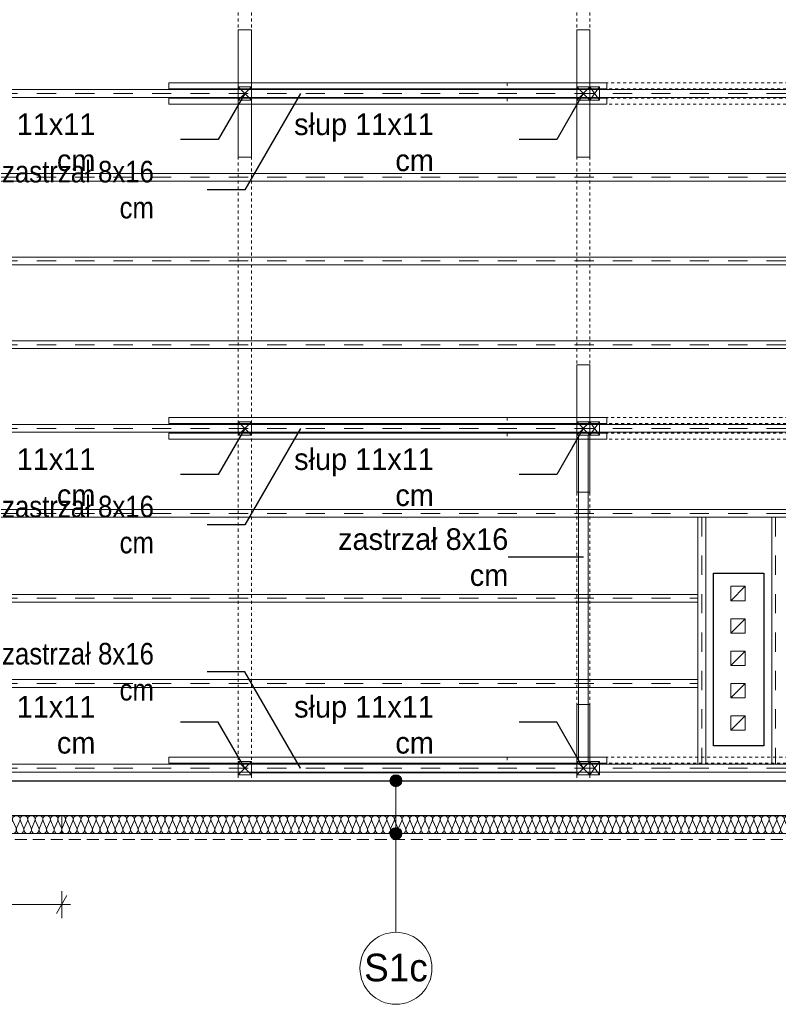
# Model space of a CAD drawing. Extents: x -547885 to -186295, y -25370 to 156194.
# Tile 218 of 256: x -487619 to -481298, y 103285 to 111488. Entities that reach past the tile are written whole.
import ezdxf

# ---------------------------------------------------------------- set-up
doc = ezdxf.new("R2010")
doc.units = 0
doc.header["$MEASUREMENT"] = 0
for name, pattern in [('Hidden Line', [50, 25, -25]), ('Krawędzie ukryte', [150, 100, -50]), ('Przerywana', [320, 160, -160])]:
    doc.linetypes.add(name, pattern=pattern)
for name, color, linetype, lineweight in [('Arch konstrukcja dachu_Nr_Pióra__46', 5, 'Continuous', 13), ('Arch opisy_Nr_Pióra__1', 7, 'Continuous', 25), ('Arch opisy_Nr_Pióra__21', 7, 'Continuous', 9), ('INWENT DACH_Nr_Pióra__21', 7, 'Continuous', 9), ('INWENT KONST. DREWNIANA_Nr_Pióra__21', 7, 'Continuous', 9), ('INWENT KONST. DREWNIANA_Nr_Pióra__46', 5, 'Continuous', 13), ('INWENT OPISY_Nr_Pióra__21', 7, 'Continuous', 9), ('INWENT WYMIARY_Nr_Pióra__21', 7, 'Continuous', 9), ('INWENT.ŚCIANY_Nr_Pióra__1', 7, 'Continuous', 25), ('Istniejące kominy_Nr_Pióra__21', 7, 'Continuous', 9)]:
    doc.layers.add(name, color=color, linetype=linetype, lineweight=lineweight)
for name, color, linetype in [('Arch ocieplenie', 7, 'Continuous'), ('Arch opisy', 7, 'Continuous'), ('INWENT WYMIARY', 7, 'Continuous')]:
    doc.layers.add(name, color=color, linetype=linetype)
for name, color, linetype, lineweight, true_color in [('Arch ocieplenie_Nr_Pióra__44', 7, 'Continuous', 9, 0x029e21), ('Arch ocieplenie_Nr_Pióra__9', 7, 'Continuous', 9, 0x3dad99), ('Arch wykończenie_Nr_Pióra__3', 7, 'Continuous', 18, 0xff6600), ('INWENT KONST. DREWNIANA_Nr_Pióra__2', 7, 'Continuous', 13, 0x7f7f7f)]:
    doc.layers.add(name, color=color, linetype=linetype, lineweight=lineweight, true_color=true_color)
doc.styles.add('GENERATED_STYLE_2', font='txt')
doc.styles.add('GENERATED_STYLE_5', font='txt')
doc.styles.add('GENERATED_STYLE_7', font='txt')
doc.dimstyles.new('GENERATED_STYLE__14', dxfattribs={"dimtxt": 0.18, "dimasz": 182.4, "dimexe": 0.18, "dimexo": 0.0625, "dimgap": 0.09, "dimtad": 0, "dimtih": 1, "dimtoh": 1, "dimdec": 4, "dimzin": 0, "dimdsep": 46, "dimcen": 0.09, "dimadec": 0, "dimazin": 0, "dimtfac": 1, "dimtdec": 4, "dimtmove": 0, "dimatfit": 3, "dimldrblk": 'ARROWHEAD_5', "dimfxl": 0, "dimtolj": 1, "dimtzin": 0, "dimarcsym": 0})
doc.dimstyles.new('GENERATED_STYLE__5', dxfattribs={"dimtxt": 160.000002, "dimasz": 114, "dimexe": 0.18, "dimexo": 0, "dimgap": 0.09, "dimtad": 1, "dimtih": 1, "dimtoh": 1, "dimdec": 0, "dimlfac": 0.1, "dimzin": 0, "dimdsep": 46, "dimtxsty": 'GENERATED_STYLE_2', "dimblk": 'ARROWHEAD_2', "dimblk1": 'ARROWHEAD_2', "dimblk2": 'ARROWHEAD_2', "dimcen": 0.09, "dimclrd": 7, "dimclre": 7, "dimclrt": 7, "dimazin": 0, "dimtfac": 1, "dimtdec": 4, "dimtmove": 0, "dimatfit": 3, "dimfxl": 0, "dimtolj": 1, "dimtzin": 0, "dimarcsym": 0})

# ---------------------------------------------------------------- blocks, each defined once
blk = doc.blocks.new('Izolacja cieplna 14_238', base_point=(-489098.3, 104857.6))
at = {"layer": 'Arch ocieplenie_Nr_Pióra__44', "linetype": 'Continuous'}
for p, q in [((-489095.7, 104752.3), (-489069.4, 104812.9)), ((-489064.1, 104812.9), (-489037.9, 104752.3)), ((-489032.6, 104752.3), (-489006.3, 104812.9)), ((-489001, 104812.9), (-488974.8, 104752.3)), ((-488969.5, 104752.3), (-488943.2, 104812.9)), ((-488937.9, 104812.9), (-488911.7, 104752.3)), ((-488906.4, 104752.3), (-488880.1, 104812.9)), ((-488874.8, 104812.9), (-488848.6, 104752.3)), ((-488843.3, 104752.3), (-488817, 104812.9)), ((-488811.7, 104812.9), (-488785.5, 104752.3)), ((-488780.2, 104752.3), (-488753.9, 104812.9)), ((-488748.6, 104812.9), (-488722.4, 104752.3)), ((-488717.1, 104752.3), (-488690.8, 104812.9)), ((-488685.5, 104812.9), (-488659.3, 104752.3)), ((-488654, 104752.3), (-488627.7, 104812.9)), ((-488622.4, 104812.9), (-488596.1, 104752.3)), ((-488590.8, 104752.3), (-488564.6, 104812.9)), ((-488559.3, 104812.9), (-488533, 104752.3)), ((-488527.7, 104752.3), (-488501.5, 104812.9)), ((-488496.2, 104812.9), (-488469.9, 104752.3)), ((-488464.6, 104752.3), (-488438.4, 104812.9)), ((-488433.1, 104812.9), (-488406.8, 104752.3)), ((-488401.5, 104752.3), (-488375.3, 104812.9)), ((-488370, 104812.9), (-488343.7, 104752.3)), ((-488338.4, 104752.3), (-488312.2, 104812.9)), ((-488306.9, 104812.9), (-488280.6, 104752.3)), ((-488275.3, 104752.3), (-488249.1, 104812.9)), ((-488243.8, 104812.9), (-488217.5, 104752.3)), ((-488212.2, 104752.3), (-488186, 104812.9)), ((-488180.7, 104812.9), (-488154.4, 104752.3)), ((-488149.1, 104752.3), (-488122.9, 104812.9)), ((-488117.6, 104812.9), (-488091.3, 104752.3)), ((-488086, 104752.3), (-488059.8, 104812.9)), ((-488054.5, 104812.9), (-488028.2, 104752.3)), ((-488022.9, 104752.3), (-487996.7, 104812.9)), ((-487991.4, 104812.9), (-487965.1, 104752.3)), ((-487959.8, 104752.3), (-487933.6, 104812.9)), ((-487928.3, 104812.9), (-487902, 104752.3)), ((-487896.7, 104752.3), (-487870.5, 104812.9)), ((-487865.2, 104812.9), (-487838.9, 104752.3)), ((-487833.6, 104752.3), (-487807.4, 104812.9)), ((-487802.1, 104812.9), (-487775.8, 104752.3)), ((-487770.5, 104752.3), (-487744.3, 104812.9)), ((-487739, 104812.9), (-487712.7, 104752.3)), ((-487707.4, 104752.3), (-487681.1, 104812.9)), ((-487675.8, 104812.9), (-487649.6, 104752.3)), ((-487644.3, 104752.3), (-487618, 104812.9)), ((-487612.7, 104812.9), (-487586.5, 104752.3)), ((-487581.2, 104752.3), (-487554.9, 104812.9)), ((-487549.6, 104812.9), (-487523.4, 104752.3)), ((-487518.1, 104752.3), (-487491.8, 104812.9)), ((-487486.5, 104812.9), (-487460.3, 104752.3)), ((-487455, 104752.3), (-487428.7, 104812.9)), ((-487423.4, 104812.9), (-487397.2, 104752.3)), ((-487391.9, 104752.3), (-487365.6, 104812.9)), ((-487360.3, 104812.9), (-487334.1, 104752.3)), ((-487328.8, 104752.3), (-487302.5, 104812.9)), ((-487297.2, 104812.9), (-487271, 104752.3))]:
    blk.add_line(p, q, dxfattribs=at)
for centre, start_param, end_param in [((-489098.3, 104825.7), 4.299596, 6.283185), ((-489035.2, 104825.7), 4.299595, 8.266774), ((-488972.1, 104825.7), 4.299595, 8.266774), ((-488909, 104825.7), 4.299595, 8.266774), ((-488845.9, 104825.7), 4.299595, 8.266774), ((-488782.8, 104825.7), 4.299595, 8.266774), ((-488719.7, 104825.7), 4.299595, 8.266774), ((-488656.6, 104825.7), 4.299595, 8.266774), ((-488593.5, 104825.7), 4.299595, 8.266774), ((-488530.4, 104825.7), 4.299595, 8.266774), ((-488467.3, 104825.7), 4.299595, 8.266774), ((-488404.2, 104825.7), 4.299595, 8.266774), ((-488341.1, 104825.7), 4.299595, 8.266774), ((-488278, 104825.7), 4.299595, 8.266774), ((-488214.9, 104825.7), 4.299595, 8.266774), ((-488151.8, 104825.7), 4.299595, 8.266774), ((-488088.7, 104825.7), 4.299595, 8.266774), ((-488025.6, 104825.7), 4.299595, 8.266774), ((-487962.5, 104825.7), 4.299595, 8.266774), ((-487899.4, 104825.7), 4.299595, 8.266774), ((-487836.3, 104825.7), 4.299595, 8.266774), ((-487773.2, 104825.7), 4.299595, 8.266774), ((-487710.1, 104825.7), 4.299595, 8.266774), ((-487646.9, 104825.7), 4.299595, 8.266774), ((-487583.8, 104825.7), 4.299595, 8.266774), ((-487520.7, 104825.7), 4.299595, 8.266774), ((-487457.6, 104825.7), 4.299595, 8.266774), ((-487394.5, 104825.7), 4.299595, 8.266774), ((-487331.4, 104825.7), 4.299595, 8.266774), ((-487268.3, 104825.7), 0, 1.983589), ((-489066.8, 104739.5), 1.158003, 5.125183), ((-489003.7, 104739.5), 1.158003, 5.125183), ((-488940.6, 104739.5), 1.158003, 5.125183), ((-488877.5, 104739.5), 1.158003, 5.125183), ((-488814.4, 104739.5), 1.158003, 5.125183), ((-488751.3, 104739.5), 1.158003, 5.125183), ((-488688.2, 104739.5), 1.158003, 5.125183), ((-488625, 104739.5), 1.158003, 5.125183), ((-488561.9, 104739.5), 1.158003, 5.125183), ((-488498.8, 104739.5), 1.158003, 5.125183), ((-488435.7, 104739.5), 1.158003, 5.125183), ((-488372.6, 104739.5), 1.158003, 5.125183), ((-488309.5, 104739.5), 1.158003, 5.125183), ((-488246.4, 104739.5), 1.158003, 5.125183), ((-488183.3, 104739.5), 1.158003, 5.125183), ((-488120.2, 104739.5), 1.158003, 5.125183), ((-488057.1, 104739.5), 1.158003, 5.125183), ((-487994, 104739.5), 1.158003, 5.125183), ((-487930.9, 104739.5), 1.158003, 5.125183), ((-487867.8, 104739.5), 1.158003, 5.125183), ((-487804.7, 104739.5), 1.158003, 5.125183), ((-487741.6, 104739.5), 1.158003, 5.125183), ((-487678.5, 104739.5), 1.158003, 5.125183), ((-487615.4, 104739.5), 1.158003, 5.125183), ((-487552.3, 104739.5), 1.158003, 5.125183), ((-487489.2, 104739.5), 1.158003, 5.125183), ((-487426.1, 104739.5), 1.158003, 5.125183), ((-487363, 104739.5), 1.158003, 5.125183), ((-487299.9, 104739.5), 1.158003, 5.125183)]:
    blk.add_ellipse(centre, major_axis=(0, 31.9), ratio=0.989029, start_param=start_param, end_param=end_param, dxfattribs=at)
blk = doc.blocks.new('Izolacja cieplna 14_243', base_point=(-487268.3, 104857.6))
at = {"layer": 'Arch ocieplenie_Nr_Pióra__9', "linetype": 'Continuous'}
for p, q in [((-487265.6, 104752.3), (-487239.1, 104812.9)), ((-487233.8, 104812.9), (-487207.3, 104752.3)), ((-487201.9, 104752.3), (-487175.4, 104812.9)), ((-487170.1, 104812.9), (-487143.6, 104752.3)), ((-487138.2, 104752.3), (-487111.7, 104812.9)), ((-487106.4, 104812.9), (-487079.9, 104752.3)), ((-487074.5, 104752.3), (-487048, 104812.9)), ((-487042.7, 104812.9), (-487016.2, 104752.3)), ((-487010.8, 104752.3), (-486984.3, 104812.9)), ((-486978.9, 104812.9), (-486952.4, 104752.3)), ((-486947.1, 104752.3), (-486920.6, 104812.9)), ((-486915.2, 104812.9), (-486888.7, 104752.3)), ((-486883.4, 104752.3), (-486856.9, 104812.9)), ((-486851.5, 104812.9), (-486825, 104752.3)), ((-486819.7, 104752.3), (-486793.2, 104812.9)), ((-486787.8, 104812.9), (-486761.3, 104752.3)), ((-486755.9, 104752.3), (-486729.4, 104812.9)), ((-486724.1, 104812.9), (-486697.6, 104752.3)), ((-486692.2, 104752.3), (-486665.7, 104812.9)), ((-486660.4, 104812.9), (-486633.9, 104752.3)), ((-486628.5, 104752.3), (-486602, 104812.9)), ((-486596.7, 104812.9), (-486570.2, 104752.3)), ((-486564.8, 104752.3), (-486538.3, 104812.9)), ((-486533, 104812.9), (-486506.4, 104752.3)), ((-486501.1, 104752.3), (-486474.6, 104812.9)), ((-486469.2, 104812.9), (-486442.7, 104752.3)), ((-486437.4, 104752.3), (-486410.9, 104812.9)), ((-486405.5, 104812.9), (-486379, 104752.3)), ((-486373.7, 104752.3), (-486347.2, 104812.9)), ((-486341.8, 104812.9), (-486315.3, 104752.3)), ((-486310, 104752.3), (-486283.5, 104812.9)), ((-486278.1, 104812.9), (-486251.6, 104752.3)), ((-486246.2, 104752.3), (-486219.7, 104812.9)), ((-486214.4, 104812.9), (-486187.9, 104752.3)), ((-486182.5, 104752.3), (-486156, 104812.9)), ((-486150.7, 104812.9), (-486124.2, 104752.3)), ((-486118.8, 104752.3), (-486092.3, 104812.9)), ((-486087, 104812.9), (-486060.5, 104752.3)), ((-486055.1, 104752.3), (-486028.6, 104812.9)), ((-486023.2, 104812.9), (-485996.7, 104752.3)), ((-485991.4, 104752.3), (-485964.9, 104812.9)), ((-485959.5, 104812.9), (-485933, 104752.3)), ((-485927.7, 104752.3), (-485901.2, 104812.9)), ((-485895.8, 104812.9), (-485869.3, 104752.3)), ((-485864, 104752.3), (-485837.5, 104812.9)), ((-485832.1, 104812.9), (-485805.6, 104752.3)), ((-485800.3, 104752.3), (-485773.7, 104812.9)), ((-485768.4, 104812.9), (-485741.9, 104752.3)), ((-485736.5, 104752.3), (-485710, 104812.9)), ((-485704.7, 104812.9), (-485678.2, 104752.3)), ((-485672.8, 104752.3), (-485646.3, 104812.9)), ((-485641, 104812.9), (-485614.5, 104752.3)), ((-485609.1, 104752.3), (-485582.6, 104812.9)), ((-485577.3, 104812.9), (-485550.8, 104752.3)), ((-485545.4, 104752.3), (-485518.9, 104812.9)), ((-485513.5, 104812.9), (-485487, 104752.3)), ((-485481.7, 104752.3), (-485455.2, 104812.9)), ((-485449.8, 104812.9), (-485423.3, 104752.3)), ((-485418, 104752.3), (-485391.5, 104812.9)), ((-485386.1, 104812.9), (-485359.6, 104752.3)), ((-485354.3, 104752.3), (-485327.8, 104812.9)), ((-485322.4, 104812.9), (-485295.9, 104752.3)), ((-485290.6, 104752.3), (-485264, 104812.9)), ((-485258.7, 104812.9), (-485232.2, 104752.3)), ((-485226.8, 104752.3), (-485200.3, 104812.9)), ((-485195, 104812.9), (-485168.5, 104752.3)), ((-485163.1, 104752.3), (-485136.6, 104812.9)), ((-485131.3, 104812.9), (-485104.8, 104752.3)), ((-485099.4, 104752.3), (-485072.9, 104812.9)), ((-485067.6, 104812.9), (-485041.1, 104752.3)), ((-485035.7, 104752.3), (-485009.2, 104812.9)), ((-485003.8, 104812.9), (-484977.3, 104752.3)), ((-484972, 104752.3), (-484945.5, 104812.9)), ((-484940.1, 104812.9), (-484913.6, 104752.3)), ((-484908.3, 104752.3), (-484881.8, 104812.9)), ((-484876.4, 104812.9), (-484849.9, 104752.3)), ((-484844.6, 104752.3), (-484818.1, 104812.9)), ((-484812.7, 104812.9), (-484786.2, 104752.3)), ((-484780.8, 104752.3), (-484754.3, 104812.9)), ((-484749, 104812.9), (-484722.5, 104752.3)), ((-484717.1, 104752.3), (-484690.6, 104812.9)), ((-484685.3, 104812.9), (-484658.8, 104752.3)), ((-484653.4, 104752.3), (-484626.9, 104812.9)), ((-484621.6, 104812.9), (-484595.1, 104752.3)), ((-484589.7, 104752.3), (-484563.2, 104812.9)), ((-484557.9, 104812.9), (-484531.3, 104752.3)), ((-484526, 104752.3), (-484499.5, 104812.9)), ((-484494.1, 104812.9), (-484467.6, 104752.3)), ((-484462.3, 104752.3), (-484435.8, 104812.9)), ((-484430.4, 104812.9), (-484403.9, 104752.3)), ((-484398.6, 104752.3), (-484372.1, 104812.9)), ((-484366.7, 104812.9), (-484340.2, 104752.3)), ((-484334.9, 104752.3), (-484308.4, 104812.9)), ((-484303, 104812.9), (-484276.5, 104752.3)), ((-484271.1, 104752.3), (-484244.6, 104812.9)), ((-484239.3, 104812.9), (-484212.8, 104752.3)), ((-484207.4, 104752.3), (-484180.9, 104812.9)), ((-484175.6, 104812.9), (-484149.1, 104752.3)), ((-484143.7, 104752.3), (-484117.2, 104812.9)), ((-484111.9, 104812.9), (-484085.4, 104752.3)), ((-484080, 104752.3), (-484053.5, 104812.9)), ((-484048.2, 104812.9), (-484021.6, 104752.3)), ((-484016.3, 104752.3), (-483989.8, 104812.9)), ((-483984.4, 104812.9), (-483957.9, 104752.3)), ((-483952.6, 104752.3), (-483926.1, 104812.9)), ((-483920.7, 104812.9), (-483894.2, 104752.3)), ((-483888.9, 104752.3), (-483862.4, 104812.9)), ((-483857, 104812.9), (-483830.5, 104752.3)), ((-483825.2, 104752.3), (-483798.7, 104812.9)), ((-483793.3, 104812.9), (-483766.8, 104752.3)), ((-483761.4, 104752.3), (-483734.9, 104812.9)), ((-483729.6, 104812.9), (-483703.1, 104752.3)), ((-483697.7, 104752.3), (-483671.2, 104812.9)), ((-483665.9, 104812.9), (-483639.4, 104752.3)), ((-483634, 104752.3), (-483607.5, 104812.9)), ((-483602.2, 104812.9), (-483575.7, 104752.3)), ((-483570.3, 104752.3), (-483543.8, 104812.9)), ((-483538.4, 104812.9), (-483511.9, 104752.3)), ((-483506.6, 104752.3), (-483480.1, 104812.9)), ((-483474.7, 104812.9), (-483448.2, 104752.3)), ((-483442.9, 104752.3), (-483416.4, 104812.9)), ((-483411, 104812.9), (-483384.5, 104752.3)), ((-483379.2, 104752.3), (-483352.7, 104812.9)), ((-483347.3, 104812.9), (-483320.8, 104752.3)), ((-483315.5, 104752.3), (-483288.9, 104812.9)), ((-483283.6, 104812.9), (-483257.1, 104752.3)), ((-483251.7, 104752.3), (-483225.2, 104812.9)), ((-483219.9, 104812.9), (-483193.4, 104752.3)), ((-483188, 104752.3), (-483161.5, 104812.9)), ((-483156.2, 104812.9), (-483129.7, 104752.3)), ((-483124.3, 104752.3), (-483097.8, 104812.9)), ((-483092.5, 104812.9), (-483066, 104752.3)), ((-483060.6, 104752.3), (-483034.1, 104812.9)), ((-483028.7, 104812.9), (-483002.2, 104752.3)), ((-482996.9, 104752.3), (-482970.4, 104812.9)), ((-482965, 104812.9), (-482938.5, 104752.3)), ((-482933.2, 104752.3), (-482906.7, 104812.9)), ((-482901.3, 104812.9), (-482874.8, 104752.3)), ((-482869.5, 104752.3), (-482843, 104812.9)), ((-482837.6, 104812.9), (-482811.1, 104752.3)), ((-482805.7, 104752.3), (-482779.2, 104812.9)), ((-482773.9, 104812.9), (-482747.4, 104752.3)), ((-482742, 104752.3), (-482715.5, 104812.9)), ((-482710.2, 104812.9), (-482683.7, 104752.3)), ((-482678.3, 104752.3), (-482651.8, 104812.9)), ((-482646.5, 104812.9), (-482620, 104752.3)), ((-482614.6, 104752.3), (-482588.1, 104812.9)), ((-482582.8, 104812.9), (-482556.2, 104752.3)), ((-482550.9, 104752.3), (-482524.4, 104812.9)), ((-482519, 104812.9), (-482492.5, 104752.3)), ((-482487.2, 104752.3), (-482460.7, 104812.9)), ((-482455.3, 104812.9), (-482428.8, 104752.3)), ((-482423.5, 104752.3), (-482397, 104812.9)), ((-482391.6, 104812.9), (-482365.1, 104752.3)), ((-482359.8, 104752.3), (-482333.3, 104812.9)), ((-482327.9, 104812.9), (-482301.4, 104752.3)), ((-482296, 104752.3), (-482269.5, 104812.9)), ((-482264.2, 104812.9), (-482237.7, 104752.3)), ((-482232.3, 104752.3), (-482205.8, 104812.9)), ((-482200.5, 104812.9), (-482174, 104752.3)), ((-482168.6, 104752.3), (-482142.1, 104812.9)), ((-482136.8, 104812.9), (-482110.3, 104752.3)), ((-482104.9, 104752.3), (-482078.4, 104812.9)), ((-482073.1, 104812.9), (-482046.5, 104752.3)), ((-482041.2, 104752.3), (-482014.7, 104812.9)), ((-482009.3, 104812.9), (-481982.8, 104752.3)), ((-481977.5, 104752.3), (-481951, 104812.9)), ((-481945.6, 104812.9), (-481919.1, 104752.3)), ((-481913.8, 104752.3), (-481887.3, 104812.9)), ((-481881.9, 104812.9), (-481855.4, 104752.3)), ((-481850.1, 104752.3), (-481823.6, 104812.9)), ((-481818.2, 104812.9), (-481791.7, 104752.3)), ((-481786.3, 104752.3), (-481759.8, 104812.9)), ((-481754.5, 104812.9), (-481728, 104752.3)), ((-481722.6, 104752.3), (-481696.1, 104812.9)), ((-481690.8, 104812.9), (-481664.3, 104752.3)), ((-481658.9, 104752.3), (-481632.4, 104812.9)), ((-481627.1, 104812.9), (-481600.6, 104752.3)), ((-481595.2, 104752.3), (-481568.7, 104812.9)), ((-481563.3, 104812.9), (-481536.8, 104752.3)), ((-481531.5, 104752.3), (-481505, 104812.9)), ((-481499.6, 104812.9), (-481473.1, 104752.3)), ((-481467.8, 104752.3), (-481441.3, 104812.9)), ((-481435.9, 104812.9), (-481409.4, 104752.3)), ((-481404.1, 104752.3), (-481377.6, 104812.9)), ((-481372.2, 104812.9), (-481345.7, 104752.3)), ((-481340.4, 104752.3), (-481313.8, 104812.9)), ((-481308.5, 104812.9), (-481282, 104752.3)), ((-481276.6, 104752.3), (-481250.1, 104812.9)), ((-481244.8, 104812.9), (-481218.3, 104752.3)), ((-481212.9, 104752.3), (-481186.4, 104812.9)), ((-481181.1, 104812.9), (-481154.6, 104752.3)), ((-481149.2, 104752.3), (-481122.7, 104812.9)), ((-481117.4, 104812.9), (-481090.9, 104752.3)), ((-481085.5, 104752.3), (-481059, 104812.9)), ((-481053.6, 104812.9), (-481027.1, 104752.3)), ((-481021.8, 104752.3), (-480995.3, 104812.9)), ((-480989.9, 104812.9), (-480963.4, 104752.3)), ((-480958.1, 104752.3), (-480931.6, 104812.9)), ((-480926.2, 104812.9), (-480899.7, 104752.3)), ((-480894.4, 104752.3), (-480867.9, 104812.9)), ((-480862.5, 104812.9), (-480836, 104752.3))]:
    blk.add_line(p, q, dxfattribs=at)
for centre, start_param, end_param in [((-487268.3, 104825.7), 4.299596, 6.283185), ((-487204.6, 104825.7), 4.299595, 8.266774), ((-487140.9, 104825.7), 4.299595, 8.266774), ((-487077.2, 104825.7), 4.299595, 8.266774), ((-487013.5, 104825.7), 4.299595, 8.266774), ((-486949.8, 104825.7), 4.299595, 8.266774), ((-486886, 104825.7), 4.299595, 8.266774), ((-486822.3, 104825.7), 4.299595, 8.266774), ((-486758.6, 104825.7), 4.299595, 8.266774), ((-486694.9, 104825.7), 4.299595, 8.266774), ((-486631.2, 104825.7), 4.299595, 8.266774), ((-486567.5, 104825.7), 4.299595, 8.266774), ((-486503.8, 104825.7), 4.299595, 8.266774), ((-486440.1, 104825.7), 4.299595, 8.266774), ((-486376.3, 104825.7), 4.299595, 8.266774), ((-486312.6, 104825.7), 4.299595, 8.266774), ((-486248.9, 104825.7), 4.299595, 8.266774), ((-486185.2, 104825.7), 4.299595, 8.266774), ((-486121.5, 104825.7), 4.299595, 8.266774), ((-486057.8, 104825.7), 4.299595, 8.266774), ((-485994.1, 104825.7), 4.299595, 8.266774), ((-485930.4, 104825.7), 4.299595, 8.266774), ((-485866.6, 104825.7), 4.299595, 8.266774), ((-485802.9, 104825.7), 4.299595, 8.266774), ((-485739.2, 104825.7), 4.299595, 8.266774), ((-485675.5, 104825.7), 4.299595, 8.266774), ((-485611.8, 104825.7), 4.299595, 8.266774), ((-485548.1, 104825.7), 4.299595, 8.266774), ((-485484.4, 104825.7), 4.299595, 8.266774), ((-485420.7, 104825.7), 4.299595, 8.266774), ((-485356.9, 104825.7), 4.299595, 8.266774), ((-485293.2, 104825.7), 4.299595, 8.266774), ((-485229.5, 104825.7), 4.299595, 8.266774), ((-485165.8, 104825.7), 4.299595, 8.266774), ((-485102.1, 104825.7), 4.299595, 8.266774), ((-485038.4, 104825.7), 4.299595, 8.266774), ((-484974.7, 104825.7), 4.299595, 8.266774), ((-484911, 104825.7), 4.299595, 8.266774), ((-484847.2, 104825.7), 4.299595, 8.266774), ((-484783.5, 104825.7), 4.299595, 8.266774), ((-484719.8, 104825.7), 4.299595, 8.266774), ((-484656.1, 104825.7), 4.299595, 8.266774), ((-484592.4, 104825.7), 4.299595, 8.266774), ((-484528.7, 104825.7), 4.299595, 8.266774), ((-484465, 104825.7), 4.299595, 8.266774), ((-484401.2, 104825.7), 4.299595, 8.266774), ((-484337.5, 104825.7), 4.299595, 8.266774), ((-484273.8, 104825.7), 4.299595, 8.266774), ((-484210.1, 104825.7), 4.299595, 8.266774), ((-484146.4, 104825.7), 4.299595, 8.266774), ((-484082.7, 104825.7), 4.299595, 8.266774), ((-484019, 104825.7), 4.299595, 8.266774), ((-483955.3, 104825.7), 4.299595, 8.266774), ((-483891.5, 104825.7), 4.299595, 8.266774), ((-483827.8, 104825.7), 4.299595, 8.266774), ((-483764.1, 104825.7), 4.299595, 8.266774), ((-483700.4, 104825.7), 4.299595, 8.266774), ((-483636.7, 104825.7), 4.299595, 8.266774), ((-483573, 104825.7), 4.299595, 8.266774), ((-483509.3, 104825.7), 4.299595, 8.266774), ((-483445.6, 104825.7), 4.299595, 8.266774), ((-483381.8, 104825.7), 4.299595, 8.266774), ((-483318.1, 104825.7), 4.299595, 8.266774), ((-483254.4, 104825.7), 4.299595, 8.266774), ((-483190.7, 104825.7), 4.299595, 8.266774), ((-483127, 104825.7), 4.299595, 8.266774), ((-483063.3, 104825.7), 4.299595, 8.266774), ((-482999.6, 104825.7), 4.299595, 8.266774), ((-482935.9, 104825.7), 4.299595, 8.266774), ((-482872.1, 104825.7), 4.299595, 8.266774), ((-482808.4, 104825.7), 4.299595, 8.266774), ((-482744.7, 104825.7), 4.299595, 8.266774), ((-482681, 104825.7), 4.299595, 8.266774), ((-482617.3, 104825.7), 4.299595, 8.266774), ((-482553.6, 104825.7), 4.299595, 8.266774), ((-482489.9, 104825.7), 4.299595, 8.266774), ((-482426.1, 104825.7), 4.299595, 8.266774), ((-482362.4, 104825.7), 4.299595, 8.266774), ((-482298.7, 104825.7), 4.299595, 8.266774), ((-482235, 104825.7), 4.299595, 8.266774), ((-482171.3, 104825.7), 4.299595, 8.266774), ((-482107.6, 104825.7), 4.299595, 8.266774), ((-482043.9, 104825.7), 4.299595, 8.266774), ((-481980.2, 104825.7), 4.299595, 8.266774), ((-481916.4, 104825.7), 4.299595, 8.266774), ((-481852.7, 104825.7), 4.299595, 8.266774), ((-481789, 104825.7), 4.299595, 8.266774), ((-481725.3, 104825.7), 4.299595, 8.266774), ((-481661.6, 104825.7), 4.299595, 8.266774), ((-481597.9, 104825.7), 4.299595, 8.266774), ((-481534.2, 104825.7), 4.299595, 8.266774), ((-481470.5, 104825.7), 4.299595, 8.266774), ((-481406.7, 104825.7), 4.299595, 8.266774), ((-481343, 104825.7), 4.299595, 8.266774), ((-481279.3, 104825.7), 4.299595, 8.266774), ((-481215.6, 104825.7), 4.299595, 8.266774), ((-481151.9, 104825.7), 4.299595, 8.266774), ((-481088.2, 104825.7), 4.299595, 8.266774), ((-481024.5, 104825.7), 4.299595, 8.266774), ((-480960.8, 104825.7), 4.299595, 8.266774), ((-480897, 104825.7), 4.299595, 8.266774), ((-480833.3, 104825.7), 6.283185, 8.266774), ((-487236.5, 104739.5), 1.158003, 5.125183), ((-487172.8, 104739.5), 1.158003, 5.125183), ((-487109, 104739.5), 1.158003, 5.125183), ((-487045.3, 104739.5), 1.158003, 5.125183), ((-486981.6, 104739.5), 1.158003, 5.125183), ((-486917.9, 104739.5), 1.158003, 5.125183), ((-486854.2, 104739.5), 1.158003, 5.125183), ((-486790.5, 104739.5), 1.158003, 5.125183), ((-486726.8, 104739.5), 1.158003, 5.125183), ((-486663.1, 104739.5), 1.158003, 5.125183), ((-486599.3, 104739.5), 1.158003, 5.125183), ((-486535.6, 104739.5), 1.158003, 5.125183), ((-486471.9, 104739.5), 1.158003, 5.125183), ((-486408.2, 104739.5), 1.158003, 5.125183), ((-486344.5, 104739.5), 1.158003, 5.125183), ((-486280.8, 104739.5), 1.158003, 5.125183), ((-486217.1, 104739.5), 1.158003, 5.125183), ((-486153.4, 104739.5), 1.158003, 5.125183), ((-486089.6, 104739.5), 1.158003, 5.125183), ((-486025.9, 104739.5), 1.158003, 5.125183), ((-485962.2, 104739.5), 1.158003, 5.125183), ((-485898.5, 104739.5), 1.158003, 5.125183), ((-485834.8, 104739.5), 1.158003, 5.125183), ((-485771.1, 104739.5), 1.158003, 5.125183), ((-485707.4, 104739.5), 1.158003, 5.125183), ((-485643.6, 104739.5), 1.158003, 5.125183), ((-485579.9, 104739.5), 1.158003, 5.125183), ((-485516.2, 104739.5), 1.158003, 5.125183), ((-485452.5, 104739.5), 1.158003, 5.125183), ((-485388.8, 104739.5), 1.158003, 5.125183), ((-485325.1, 104739.5), 1.158003, 5.125183), ((-485261.4, 104739.5), 1.158003, 5.125183), ((-485197.7, 104739.5), 1.158003, 5.125183), ((-485133.9, 104739.5), 1.158003, 5.125183), ((-485070.2, 104739.5), 1.158003, 5.125183), ((-485006.5, 104739.5), 1.158003, 5.125183), ((-484942.8, 104739.5), 1.158003, 5.125183), ((-484879.1, 104739.5), 1.158003, 5.125183), ((-484815.4, 104739.5), 1.158003, 5.125183), ((-484751.7, 104739.5), 1.158003, 5.125183), ((-484688, 104739.5), 1.158003, 5.125183), ((-484624.2, 104739.5), 1.158003, 5.125183), ((-484560.5, 104739.5), 1.158003, 5.125183), ((-484496.8, 104739.5), 1.158003, 5.125183), ((-484433.1, 104739.5), 1.158003, 5.125183), ((-484369.4, 104739.5), 1.158003, 5.125183), ((-484305.7, 104739.5), 1.158003, 5.125183), ((-484242, 104739.5), 1.158003, 5.125183), ((-484178.3, 104739.5), 1.158003, 5.125183), ((-484114.5, 104739.5), 1.158003, 5.125183), ((-484050.8, 104739.5), 1.158003, 5.125183), ((-483987.1, 104739.5), 1.158003, 5.125183), ((-483923.4, 104739.5), 1.158003, 5.125183), ((-483859.7, 104739.5), 1.158003, 5.125183), ((-483796, 104739.5), 1.158003, 5.125183), ((-483732.3, 104739.5), 1.158003, 5.125183), ((-483668.5, 104739.5), 1.158003, 5.125183), ((-483604.8, 104739.5), 1.158003, 5.125183), ((-483541.1, 104739.5), 1.158003, 5.125183), ((-483477.4, 104739.5), 1.158003, 5.125183), ((-483413.7, 104739.5), 1.158003, 5.125183), ((-483350, 104739.5), 1.158003, 5.125183), ((-483286.3, 104739.5), 1.158003, 5.125183), ((-483222.6, 104739.5), 1.158003, 5.125183), ((-483158.8, 104739.5), 1.158003, 5.125183), ((-483095.1, 104739.5), 1.158003, 5.125183), ((-483031.4, 104739.5), 1.158003, 5.125183), ((-482967.7, 104739.5), 1.158003, 5.125183), ((-482904, 104739.5), 1.158003, 5.125183), ((-482840.3, 104739.5), 1.158003, 5.125183), ((-482776.6, 104739.5), 1.158003, 5.125183), ((-482712.9, 104739.5), 1.158003, 5.125183), ((-482649.1, 104739.5), 1.158003, 5.125183), ((-482585.4, 104739.5), 1.158003, 5.125183), ((-482521.7, 104739.5), 1.158003, 5.125183), ((-482458, 104739.5), 1.158003, 5.125183), ((-482394.3, 104739.5), 1.158003, 5.125183), ((-482330.6, 104739.5), 1.158003, 5.125183), ((-482266.9, 104739.5), 1.158003, 5.125183), ((-482203.2, 104739.5), 1.158003, 5.125183), ((-482139.4, 104739.5), 1.158003, 5.125183), ((-482075.7, 104739.5), 1.158003, 5.125183), ((-482012, 104739.5), 1.158003, 5.125183), ((-481948.3, 104739.5), 1.158003, 5.125183), ((-481884.6, 104739.5), 1.158003, 5.125183), ((-481820.9, 104739.5), 1.158003, 5.125183), ((-481757.2, 104739.5), 1.158003, 5.125183), ((-481693.4, 104739.5), 1.158003, 5.125183), ((-481629.7, 104739.5), 1.158003, 5.125183), ((-481566, 104739.5), 1.158003, 5.125183), ((-481502.3, 104739.5), 1.158003, 5.125183), ((-481438.6, 104739.5), 1.158003, 5.125183), ((-481374.9, 104739.5), 1.158003, 5.125183), ((-481311.2, 104739.5), 1.158003, 5.125183), ((-481247.5, 104739.5), 1.158003, 5.125183), ((-481183.7, 104739.5), 1.158003, 5.125183), ((-481120, 104739.5), 1.158003, 5.125183), ((-481056.3, 104739.5), 1.158003, 5.125183), ((-480992.6, 104739.5), 1.158003, 5.125183), ((-480928.9, 104739.5), 1.158003, 5.125183), ((-480865.2, 104739.5), 1.158003, 5.125183)]:
    blk.add_ellipse(centre, major_axis=(0, 31.9), ratio=0.998581, start_param=start_param, end_param=end_param, dxfattribs=at)
blk = doc.blocks.new('*D804')
at = {"layer": 'INWENT WYMIARY_Nr_Pióra__21', "linetype": 'Continuous'}
for p, q in [((-489055, 104190.5), (-489141.6, 104040.5)), ((-489098.3, 104003), (-489098.3, 104228)), ((-487311.6, 104040.5), (-487225, 104190.5)), ((-487268.3, 104003), (-487268.3, 104228)), ((-489171.7, 104115.5), (-489098.3, 104115.5)), ((-489098.3, 104115.5), (-487268.3, 104115.5)), ((-487268.3, 104115.5), (-487195, 104115.5))]:
    blk.add_line(p, q, dxfattribs=at)
at = {"layer": 'INWENT WYMIARY_Nr_Pióra__21', "insert": (-488336.9, 104147.5), "char_height": 160, "attachment_point": 7, "style": 'GENERATED_STYLE_2'}
blk.add_mtext('{183}', dxfattribs=at)
blk = doc.blocks.new('ARROWHEAD_2')
at = {"color": 0, "linetype": 'Continuous', "lineweight": 0}
for p, q in [((0, 0), (-1, 0)), ((-0.378, -0.655), (0.378, 0.655))]:
    blk.add_line(p, q, dxfattribs=at)
blk = doc.blocks.new('ARROWHEAD_5')
at = {"color": 0, "linetype": 'Continuous', "lineweight": 0}
blk.add_line((0, 0), (-1, 0), dxfattribs=at)
blk.add_solid([(-1, 0.2679), (0, 0), (-1, -0.2679), (-1, 0.2679)], dxfattribs=at)
blk = doc.blocks.new('Linia_164', base_point=(-484484, 105147.6))
at = {"layer": 'Arch opisy_Nr_Pióra__21', "linetype": 'Continuous'}
for points in [[(-484434, 105147.6), (-484437.8, 105166.8), (-484448.6, 105183), (-484464.9, 105193.8), (-484484, 105197.6), (-484503.1, 105193.8), (-484519.3, 105183), (-484530.2, 105166.8), (-484534, 105147.6), (-484530.2, 105128.5), (-484519.3, 105112.3), (-484503.1, 105101.4), (-484484, 105097.6), (-484464.9, 105101.4), (-484448.6, 105112.3), (-484437.8, 105128.5)], [(-484434, 104707.6), (-484437.8, 104726.8), (-484448.6, 104743), (-484464.9, 104753.8), (-484484, 104757.6), (-484503.1, 104753.8), (-484519.3, 104743), (-484530.2, 104726.8), (-484534, 104707.6), (-484530.2, 104688.5), (-484519.3, 104672.3), (-484503.1, 104661.4), (-484484, 104657.6), (-484464.9, 104661.4), (-484448.6, 104672.3), (-484437.8, 104688.5)]]:
    blk.add_hatch(color=256, dxfattribs=at).paths.add_polyline_path(points, flags=0)
blk.add_line((-484484, 105097.6), (-484484, 104757.6), dxfattribs=at)
for centre in [(-484484, 105147.6), (-484484, 104707.6)]:
    blk.add_circle(centre, 50, dxfattribs=at)
blk = doc.blocks.new('Linia_165', base_point=(-484484, 104707.6))
at = {"layer": 'Arch opisy_Nr_Pióra__21', "linetype": 'Continuous'}
blk.add_line((-484484, 104707.6), (-484484, 103885), dxfattribs=at)
blk.add_circle((-484484, 103585), 300, dxfattribs=at)

msp = doc.modelspace()

# ---------------------------------------------------------------- linework, layer by layer
at = {"layer": 'Arch konstrukcja dachu_Nr_Pióra__46', "linetype": 'Continuous'}
for p, q in [((-482868.3, 110927.6), (-482788.3, 110817.6)), ((-482868.3, 110817.6), (-482788.3, 110927.6)), ((-482868.3, 110927.6), (-482788.3, 110927.6)), ((-482868.3, 110817.6), (-482868.3, 110927.6)), ((-482788.3, 110927.6), (-482788.3, 110817.6)), ((-482788.3, 110817.6), (-482868.3, 110817.6)), ((-482868.3, 108137.6), (-482788.3, 108027.6)), ((-482868.3, 108027.6), (-482788.3, 108137.6)), ((-482868.3, 108137.6), (-482788.3, 108137.6)), ((-482868.3, 108027.6), (-482868.3, 108137.6)), ((-482788.3, 108137.6), (-482788.3, 108027.6)), ((-482788.3, 108027.6), (-482868.3, 108027.6)), ((-482868.3, 105197.6), (-482868.3, 105307.6)), ((-482868.3, 105307.6), (-482788.3, 105307.6)), ((-482868.3, 105197.6), (-482788.3, 105307.6)), ((-482868.3, 105307.6), (-482788.3, 105197.6)), ((-482788.3, 105307.6), (-482788.3, 105197.6)), ((-482788.3, 105197.6), (-482868.3, 105197.6))]:
    msp.add_line(p, q, dxfattribs=at)
at = {"layer": 'Arch wykończenie_Nr_Pióra__3', "linetype": 'Continuous'}
for p, q in [((-487268.3, 104707.6), (-487268.3, 104857.6)), ((-480833.3, 104707.6), (-489099.8, 104707.6))]:
    msp.add_line(p, q, dxfattribs=at)
at = {"layer": 'INWENT DACH_Nr_Pióra__21', "linetype": 'Krawędzie ukryte'}
msp.add_line((-489460.4, 104657.6), (-471511.2, 104657.6), dxfattribs=at)
at = {"layer": 'INWENT KONST. DREWNIANA_Nr_Pióra__2', "linetype": 'Continuous'}
for p, q in [((-480485.8, 110905.1), (-489396.1, 110905.1)), ((-486376.2, 110962.6), (-482728.3, 110962.6)), ((-486376.2, 110962.6), (-486376.2, 110912.6)), ((-486376.2, 110912.6), (-482728.3, 110912.6)), ((-482728.3, 110962.6), (-482728.3, 110912.6)), ((-489396.1, 110840.1), (-480485.8, 110840.1)), ((-486376.2, 110832.6), (-482728.3, 110832.6)), ((-486376.2, 110832.6), (-486376.2, 110782.6)), ((-482728.3, 110832.6), (-482728.3, 110782.6)), ((-486376.2, 110782.6), (-482728.3, 110782.6)), ((-480485.8, 109510.1), (-489396.1, 109510.1)), ((-489396.1, 109445.1), (-480485.8, 109445.1)), ((-480485.8, 108115.1), (-489396.1, 108115.1)), ((-486376.2, 108172.6), (-482728.3, 108172.6)), ((-486376.2, 108172.6), (-486376.2, 108122.6)), ((-486376.2, 108122.6), (-482728.3, 108122.6)), ((-482728.3, 108172.6), (-482728.3, 108122.6)), ((-489396.1, 108050.1), (-480485.8, 108050.1)), ((-486376.2, 108042.6), (-482728.3, 108042.6)), ((-486376.2, 108042.6), (-486376.2, 107992.6)), ((-482728.3, 108042.6), (-482728.3, 107992.6)), ((-486376.2, 107992.6), (-482728.3, 107992.6)), ((-481968.3, 106700.1), (-489396.1, 106700.1)), ((-489396.1, 106635.1), (-481968.3, 106635.1)), ((-486376.2, 105342.6), (-482728.3, 105342.6)), ((-486376.2, 105342.6), (-486376.2, 105292.6)), ((-482728.3, 105342.6), (-482728.3, 105292.6)), ((-480485.8, 105285.1), (-489396.1, 105285.1)), ((-486376.2, 105292.6), (-482728.3, 105292.6)), ((-489396.1, 105220.1), (-480485.8, 105220.1))]:
    msp.add_line(p, q, dxfattribs=at)
at = {"layer": 'INWENT KONST. DREWNIANA_Nr_Pióra__2', "linetype": 'Hidden Line'}
for p, q in [((-477414.8, 110962.6), (-483556.8, 110962.6)), ((-483556.8, 110962.6), (-483556.8, 110912.6)), ((-483556.8, 110912.6), (-477414.8, 110912.6)), ((-477414.8, 110832.6), (-483556.8, 110832.6)), ((-483556.8, 110832.6), (-483556.8, 110782.6)), ((-483556.8, 110782.6), (-477414.8, 110782.6)), ((-477414.8, 108172.6), (-483556.8, 108172.6)), ((-483556.8, 108172.6), (-483556.8, 108122.6)), ((-483556.8, 108122.6), (-477414.8, 108122.6)), ((-477414.8, 108042.6), (-483556.8, 108042.6)), ((-483556.8, 108042.6), (-483556.8, 107992.6)), ((-483556.8, 107992.6), (-477414.8, 107992.6)), ((-477414.8, 105342.6), (-483556.8, 105342.6)), ((-483556.8, 105342.6), (-483556.8, 105292.6)), ((-483556.8, 105292.6), (-477414.8, 105292.6))]:
    msp.add_line(p, q, dxfattribs=at)
at = {"layer": 'INWENT KONST. DREWNIANA_Nr_Pióra__21', "linetype": 'Hidden Line'}
for p, q in [((-485798.3, 116647.5), (-485798.3, 105147.6)), ((-485688.3, 116647.5), (-485688.3, 105147.6)), ((-482978.3, 116647.5), (-482978.3, 105147.6)), ((-482868.3, 116647.5), (-482868.3, 105147.6))]:
    msp.add_line(p, q, dxfattribs=at)
at = {"layer": 'INWENT KONST. DREWNIANA_Nr_Pióra__21', "linetype": 'Continuous'}
for p, q in [((-485798.3, 111402.6), (-485688.3, 111402.6)), ((-485798.3, 111402.6), (-485798.3, 110927.6)), ((-485688.3, 111402.6), (-485688.3, 110927.6)), ((-482978.3, 111402.6), (-482978.3, 110927.6)), ((-482978.3, 111402.6), (-482868.3, 111402.6)), ((-482868.3, 111402.6), (-482868.3, 110927.6)), ((-485798.3, 110927.6), (-485688.3, 110817.6)), ((-485798.3, 110817.6), (-485688.3, 110927.6)), ((-485798.3, 110927.6), (-485688.3, 110927.6)), ((-485798.3, 110817.6), (-485798.3, 110927.6)), ((-485688.3, 110927.6), (-485688.3, 110817.6)), ((-485688.3, 110912.6), (-482978.3, 110912.6)), ((-482978.3, 110927.6), (-482868.3, 110817.6)), ((-482978.3, 110817.6), (-482868.3, 110927.6)), ((-482978.3, 110927.6), (-482868.3, 110927.6)), ((-482978.3, 110817.6), (-482978.3, 110927.6)), ((-482868.3, 110927.6), (-482868.3, 110817.6)), ((-485688.3, 110817.6), (-485798.3, 110817.6)), ((-485798.3, 110342.6), (-485798.3, 110817.6)), ((-485688.3, 110832.6), (-482978.3, 110832.6)), ((-485688.3, 110342.6), (-485688.3, 110817.6)), ((-482868.3, 110817.6), (-482978.3, 110817.6)), ((-482978.3, 110342.6), (-482978.3, 110817.6)), ((-482868.3, 110342.6), (-482868.3, 110817.6)), ((-485798.3, 110342.6), (-485688.3, 110342.6)), ((-482978.3, 110342.6), (-482868.3, 110342.6)), ((-482978.3, 108612.6), (-482978.3, 108137.6)), ((-482978.3, 108612.6), (-482868.3, 108612.6)), ((-482868.3, 108612.6), (-482868.3, 108137.6)), ((-485798.3, 108137.6), (-485688.3, 108027.6)), ((-485798.3, 108027.6), (-485688.3, 108137.6)), ((-485798.3, 108137.6), (-485688.3, 108137.6)), ((-485798.3, 108027.6), (-485798.3, 108137.6)), ((-485688.3, 108137.6), (-485688.3, 108027.6)), ((-485688.3, 108122.6), (-482978.3, 108122.6)), ((-482978.3, 108137.6), (-482868.3, 108027.6)), ((-482978.3, 108027.6), (-482868.3, 108137.6)), ((-482978.3, 108137.6), (-482868.3, 108137.6)), ((-482978.3, 108027.6), (-482978.3, 108137.6)), ((-482868.3, 108137.6), (-482868.3, 108027.6)), ((-485688.3, 108042.6), (-482978.3, 108042.6)), ((-485688.3, 108027.6), (-485798.3, 108027.6)), ((-482868.3, 108027.6), (-482978.3, 108027.6)), ((-482978.3, 107552.6), (-482978.3, 108027.6)), ((-482963.3, 105307.6), (-482963.3, 108027.6)), ((-482883.3, 105307.6), (-482883.3, 108027.6)), ((-482868.3, 107552.6), (-482868.3, 108027.6)), ((-482978.3, 107552.6), (-482868.3, 107552.6)), ((-482978.3, 105782.6), (-482978.3, 105307.6)), ((-482978.3, 105782.6), (-482868.3, 105782.6)), ((-482868.3, 105782.6), (-482868.3, 105307.6)), ((-485798.3, 105307.6), (-485688.3, 105197.6)), ((-485798.3, 105197.6), (-485688.3, 105307.6)), ((-485798.3, 105307.6), (-485688.3, 105307.6)), ((-485798.3, 105197.6), (-485798.3, 105307.6)), ((-485688.3, 105307.6), (-485688.3, 105197.6)), ((-485688.3, 105292.6), (-482978.3, 105292.6)), ((-482978.3, 105307.6), (-482868.3, 105197.6)), ((-482978.3, 105197.6), (-482868.3, 105307.6)), ((-482978.3, 105307.6), (-482868.3, 105307.6)), ((-482978.3, 105197.6), (-482978.3, 105307.6)), ((-482868.3, 105307.6), (-482868.3, 105197.6)), ((-485688.3, 105197.6), (-485798.3, 105197.6)), ((-485688.3, 105212.6), (-482978.3, 105212.6)), ((-482868.3, 105197.6), (-482978.3, 105197.6))]:
    msp.add_line(p, q, dxfattribs=at)
at = {"layer": 'INWENT KONST. DREWNIANA_Nr_Pióra__21', "linetype": 'Przerywana'}
for p, q in [((-489396.1, 110872.6), (-480485.8, 110872.6)), ((-489396.1, 109477.6), (-480485.8, 109477.6)), ((-489396.1, 108082.6), (-480485.8, 108082.6)), ((-489396.1, 106667.6), (-481968.3, 106667.6)), ((-489396.1, 105252.6), (-480485.8, 105252.6))]:
    msp.add_line(p, q, dxfattribs=at)
at = {"layer": 'INWENT KONST. DREWNIANA_Nr_Pióra__46', "linetype": 'Continuous'}
for p, q in [((-480485.8, 110207.6), (-489396.1, 110207.6)), ((-489396.1, 110142.6), (-480485.8, 110142.6)), ((-480485.8, 108812.6), (-489396.1, 108812.6)), ((-489396.1, 108747.6), (-480485.8, 108747.6)), ((-480485.8, 107407.6), (-489396.1, 107407.6)), ((-489396.1, 107342.6), (-480485.8, 107342.6)), ((-481903.3, 107342.6), (-481968.3, 107342.6)), ((-481968.3, 107342.6), (-481968.3, 105285.1)), ((-481903.3, 105285.1), (-481903.3, 107342.6)), ((-481353.3, 107342.6), (-481288.3, 107342.6)), ((-481353.3, 105285.1), (-481353.3, 107342.6)), ((-481968.3, 105990.1), (-489396.1, 105990.1)), ((-489396.1, 105925.1), (-481968.3, 105925.1)), ((-481968.3, 105285.1), (-481903.3, 105285.1)), ((-481288.3, 105285.1), (-481353.3, 105285.1))]:
    msp.add_line(p, q, dxfattribs=at)
at = {"layer": 'INWENT KONST. DREWNIANA_Nr_Pióra__46', "linetype": 'Przerywana'}
for p, q in [((-489396.1, 110175.1), (-480485.8, 110175.1)), ((-489396.1, 108780.1), (-480485.8, 108780.1)), ((-489396.1, 107375.1), (-480485.8, 107375.1)), ((-481935.8, 107342.6), (-481935.8, 105285.1)), ((-481320.8, 107342.6), (-481320.8, 105285.1)), ((-489396.1, 105957.6), (-481968.3, 105957.6))]:
    msp.add_line(p, q, dxfattribs=at)
at = {"layer": 'INWENT.ŚCIANY_Nr_Pióra__1', "linetype": 'Continuous'}
for p, q in [((-481838.3, 105437.6), (-481838.3, 106877.6)), ((-481838.3, 106877.6), (-481418.3, 106877.6)), ((-481418.3, 106877.6), (-481418.3, 105437.6)), ((-481418.3, 105437.6), (-481838.3, 105437.6)), ((-488678.3, 105147.6), (-480888.3, 105147.6)), ((-488948.3, 104857.6), (-480878.3, 104857.6))]:
    msp.add_line(p, q, dxfattribs=at)
at = {"layer": 'Istniejące kominy_Nr_Pióra__21', "linetype": 'Continuous'}
for p, q in [((-481693.3, 106647.6), (-481573.3, 106767.6)), ((-481693.3, 106767.6), (-481693.3, 106647.6)), ((-481573.3, 106767.6), (-481693.3, 106767.6)), ((-481573.3, 106647.6), (-481573.3, 106767.6)), ((-481693.3, 106647.6), (-481573.3, 106647.6)), ((-481693.3, 106377.6), (-481573.3, 106497.6)), ((-481693.3, 106377.6), (-481693.3, 106497.6)), ((-481693.3, 106497.6), (-481573.3, 106497.6)), ((-481573.3, 106497.6), (-481573.3, 106377.6)), ((-481573.3, 106377.6), (-481693.3, 106377.6)), ((-481693.3, 106107.6), (-481573.3, 106227.6)), ((-481693.3, 106227.6), (-481693.3, 106107.6)), ((-481573.3, 106227.6), (-481693.3, 106227.6)), ((-481573.3, 106107.6), (-481573.3, 106227.6)), ((-481693.3, 106107.6), (-481573.3, 106107.6)), ((-481693.3, 105837.6), (-481573.3, 105957.6)), ((-481693.3, 105837.6), (-481693.3, 105957.6)), ((-481693.3, 105957.6), (-481573.3, 105957.6)), ((-481573.3, 105957.6), (-481573.3, 105837.6)), ((-481573.3, 105837.6), (-481693.3, 105837.6)), ((-481693.3, 105567.6), (-481573.3, 105687.6)), ((-481693.3, 105567.6), (-481693.3, 105687.6)), ((-481693.3, 105687.6), (-481573.3, 105687.6)), ((-481573.3, 105687.6), (-481573.3, 105567.6)), ((-481573.3, 105567.6), (-481693.3, 105567.6))]:
    msp.add_line(p, q, dxfattribs=at)

# ---------------------------------------------------------------- block references
at = {"layer": 'Arch ocieplenie', "color": 104, "linetype": 'Continuous', "lineweight": 13, "true_color": 0x029e21}
for name, p in [('Izolacja cieplna 14_238', (-489098.3, 104857.6)), ('Izolacja cieplna 14_243', (-487268.3, 104857.6))]:
    msp.add_blockref(name, p, dxfattribs=at)
at = {"layer": 'Arch opisy', "linetype": 'Continuous'}
for name, p in [('Linia_164', (-484484, 105147.6)), ('Linia_165', (-484484, 104707.6))]:
    msp.add_blockref(name, p, dxfattribs=at)

# ---------------------------------------------------------------- texts
at = {"layer": 'Arch opisy_Nr_Pióra__1', "linetype": 'Continuous', "insert": (-484484, 103706.4), "char_height": 230, "attachment_point": 2, "style": 'GENERATED_STYLE_7'}
msp.add_mtext('{S1c}', dxfattribs=at)
at = {"layer": 'INWENT OPISY_Nr_Pióra__21', "linetype": 'Continuous', "char_height": 180, "attachment_point": 6, "style": 'GENERATED_STYLE_5'}
for s, insert, width in [('{słup 11x11 cm}', (-486988, 110465.1), 1340.05), ('{słup 11x11 cm}', (-484168, 110465.1), 1340.05), ('{zastrzał 8x16 cm}', (-486499.4, 110070.6), 1561.98), ('{słup 11x11 cm}', (-486988, 107675.1), 1340.05), ('{słup 11x11 cm}', (-484168, 107675.1), 1340.05), ('{zastrzał 8x16 cm}', (-486499.4, 107280.6), 1561.98), ('{zastrzał 8x16 cm}', (-483547.9, 107009.3), 1561.98), ('{zastrzał 8x16 cm}', (-486499.4, 106054.3), 1561.98), ('{słup 11x11 cm}', (-486988, 105612.5), 1340.05), ('{słup 11x11 cm}', (-484168, 105612.5), 1340.05)]:
    msp.add_mtext(s, dxfattribs=dict(at, insert=insert, width=width))

# ---------------------------------------------------------------- dimensions: what is measured, and where the dimension line sits
at = {"layer": 'INWENT WYMIARY', "linetype": 'Continuous'}
dim = msp.add_linear_dim(base=(-489098.3, 104115.5), p1=(-489098.3, 104707.6), p2=(-487268.3, 104782.6), dimstyle='GENERATED_STYLE__5', dxfattribs=at)
dim.commit()
dim.dimension.update_dxf_attribs({"geometry": '*D804', "text_midpoint": (-488154.8, 104227.5)})

# ---------------------------------------------------------------- leaders
at = {"layer": 'INWENT OPISY_Nr_Pióra__21', "linetype": 'Continuous', "annotation_type": 0, "has_hookline": 1, "hookline_direction": 1}
for points, text_width in [([(-485280, 110872.6), (-485742.9, 110070.8), (-486056.9, 110070.8)], 1191.4), ([(-485743.3, 110872.6), (-485964.9, 110488.9), (-486278.8, 110488.9)], 702.9), ([(-482923.3, 110872.6), (-483144.9, 110488.9), (-483458.8, 110488.9)], 702.9), ([(-485280, 108082.6), (-485742.9, 107280.8), (-486056.9, 107280.8)], 1191.4), ([(-485743.3, 108082.6), (-485964.9, 107698.9), (-486278.8, 107698.9)], 702.9), ([(-482923.3, 108082.6), (-483144.9, 107698.9), (-483458.8, 107698.9)], 702.9), ([(-482922.3, 107009.5), (-483547.8, 107009.3)], 1191.4), ([(-485280, 105252.6), (-485742.9, 106054.5), (-486056.9, 106054.5)], 1191.4), ([(-485743.3, 105252.6), (-485964.9, 105636.3), (-486278.8, 105636.3)], 702.9), ([(-482923.3, 105252.6), (-483144.9, 105636.3), (-483458.8, 105636.3)], 702.9)]:
    msp.add_leader(points, dimstyle='GENERATED_STYLE__14', dxfattribs=dict(at, text_width=text_width))

doc.saveas('drawing.dxf')
